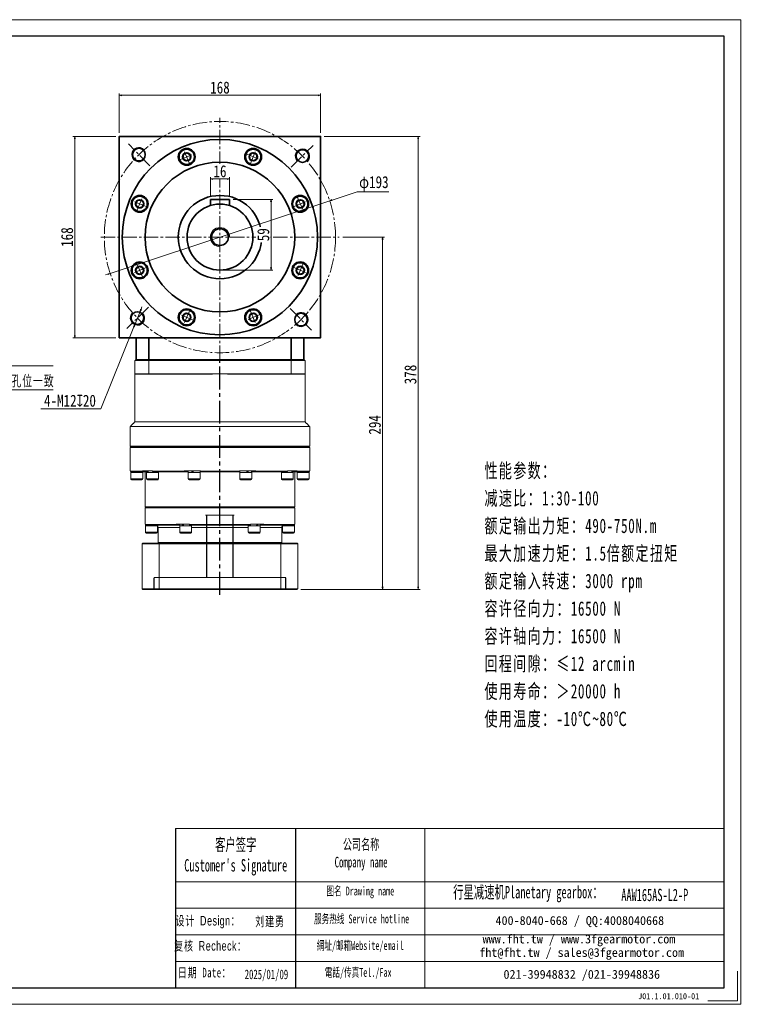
# Model space of a CAD drawing. Header units: millimetres. Extents: x -34 to 1138, y 0 to 822.
# Tile 5 of 5: x 532 to 1138, y 0 to 822. Entities that reach past the tile are written whole.
import ezdxf

# ---------------------------------------------------------------- set-up
doc = ezdxf.new("R2010")
doc.units = ezdxf.units.MM
doc.set_wipeout_variables(frame=1)
for name, pattern in [('CENTER2', [28.575, 19.05, -3.175, 3.175, -3.175]), ('DASHED', [0.75, 0.5, -0.25]), ('点画线', [18, 12, -2, 2, -2])]:
    doc.linetypes.add(name, pattern=pattern)
for name, color, linetype in [('3中心线层', 1, 'CENTER2'), ('6文字层', 3, 'Continuous'), ('7标注层', 4, 'Continuous')]:
    doc.layers.add(name, color=color, linetype=linetype)
for name, color, linetype, lineweight in [('SLD-0', 7, 'Continuous', 18), ('中心线层', 1, '点画线', 18), ('图框_外框线', 7, 'Continuous', 18), ('尺寸线层', 3, 'Continuous', 18), ('粗实线层', 7, 'Continuous', 35)]:
    doc.layers.add(name, color=color, linetype=linetype, lineweight=lineweight)
doc.styles.add('SLDTEXTSTYLE4', font='SimSun.ttf', dxfattribs={"width": 0.611111})
doc.styles.get("Standard").update_dxf_attribs({"font": 'SimSun.ttf'})
doc.styles.add('宋体', font='SimSun.ttf', dxfattribs={"width": 0.8})
doc.styles.add('标准', font='SimSun.ttf', dxfattribs={"width": 0.667})
doc.styles.add('样式 1', font='SimSun.ttf')
doc.dimstyles.new('A水平标注$0', dxfattribs={"dimtxt": 3.5, "dimasz": 2, "dimexe": 1.5, "dimexo": 3, "dimgap": 1.1, "dimtad": 1, "dimtoh": 1, "dimdec": 4, "dimdsep": 46, "dimtxsty": '宋体', "dimblk": 'OPEN', "dimcen": 3, "dimclrd": 3, "dimclre": 3, "dimclrt": 6, "dimadec": 0, "dimazin": 0, "dimtm": 1e-09, "dimtfac": 1, "dimtdec": 4, "dimtix": 1, "dimtmove": 0, "dimatfit": 3, "dimldrblk": 'OPEN', "dimfxl": 0, "dimlwd": 13, "dimlwe": 13, "dimarcsym": 0})
doc.dimstyles.new('D直径标注φ25', dxfattribs={"dimtxt": 3.5, "dimasz": 2, "dimexe": 1, "dimexo": 3, "dimtad": 1, "dimtoh": 1, "dimdec": 1, "dimdsep": 46, "dimtxsty": '宋体', "dimblk": 'OPEN', "dimcen": 3, "dimclrd": 3, "dimclre": 3, "dimclrt": 130, "dimadec": 0, "dimazin": 0, "dimtm": 1e-09, "dimtfac": 1, "dimtdec": 1, "dimtmove": 0, "dimatfit": 0, "dimldrblk": 'OPEN', "dimfxl": 0, "dimlwd": 13, "dimlwe": 13, "dimarcsym": 0})
doc.dimstyles.new('螺孔(M8-7H)', dxfattribs={"dimtxt": 3.5, "dimasz": 2, "dimexe": 1.25, "dimexo": 3, "dimtad": 1, "dimtoh": 1, "dimdec": 4, "dimdsep": 46, "dimtxsty": '宋体', "dimblk": 'OPEN', "dimcen": 3, "dimclrd": 3, "dimclre": 3, "dimclrt": 2, "dimadec": 0, "dimazin": 0, "dimtm": 1e-09, "dimtfac": 1, "dimtdec": 4, "dimtmove": 0, "dimatfit": 3, "dimldrblk": 'OPEN', "dimfxl": 0, "dimlwd": 9, "dimlwe": 9, "dimarcsym": 0})

# ---------------------------------------------------------------- blocks, each defined once
blk = doc.blocks.new('*X5')
at = {"layer": '尺寸线层', "linetype": 'Continuous'}
blk.add_hatch(color=0, dxfattribs=at).paths.add_polyline_path([(-95.36, 69.41), (-87.56, 64.77), (-88.94, 62.99)], flags=0)
at = {"layer": '尺寸线层', "color": 0, "linetype": 'Continuous'}
blk.add_line((-95.36, 69.41), (-6.11, 0), dxfattribs=at)
at = {"layer": '尺寸线层', "color": 0}
for p, q in [((0, 20.01), (79.78, 20.01)), ((0, 0), (0, 20.01)), ((-6.11, 0), (0, 0)), ((0, 0), (79.78, 0))]:
    blk.add_line(p, q, dxfattribs=at)
at = {"layer": '尺寸线层', "color": 0, "insert": (4.5, 1.8), "char_height": 9, "width": 150.5686, "attachment_point": 7, "line_spacing_factor": 1.15057, "style": '标准'}
blk.add_mtext('\\T1.1;4-M14x20\\P反面，H向孔位一致', dxfattribs=at)
blk = doc.blocks.new('*X7')
at = {"layer": '中心线层', "linetype": '点画线', "lineweight": 18}
for p, q in [((-7.37, 0), (7.37, 0)), ((0, -7.37), (0, 7.37))]:
    blk.add_line(p, q, dxfattribs=at)
at = {"layer": '粗实线层'}
for p, q in [((-3.46, 0), (-1.73, 3)), ((-3.46, 0), (-1.73, -3)), ((-1.73, 3), (1.73, 3)), ((3.46, 0), (1.73, 3)), ((3.46, 0), (1.73, 3)), ((3.46, 0), (1.73, -3)), ((-1.73, -3), (1.73, -3))]:
    blk.add_line(p, q, dxfattribs=at)
blk.add_circle((0, 0), 3.46, dxfattribs=at)
for start, end in [(0, 180), (180, 360)]:
    blk.add_arc((0, 0), 6.37, start, end, dxfattribs=at)
blk = doc.blocks.new('_Open')
at = {"color": 0, "linetype": 'ByBlock', "lineweight": -2}
for p, q in [((-1, 0.17), (0, 0)), ((-1, -0.17), (0, 0)), ((0, 0), (-1, 0))]:
    blk.add_line(p, q, dxfattribs=at)
blk = doc.blocks.new('*D18')
at = {"layer": 'Defpoints', "color": 0, "transparency": 16777216}
for p in [(790.8, 670.65), (607.56, 610.04)]:
    blk.add_point(p, dxfattribs=at)
at = {"layer": '尺寸线层', "color": 3, "lineweight": 13, "transparency": 16777216}
for p, q in [((813.57, 678.18), (792.7, 671.28)), ((840.19, 678.18), (813.57, 678.18)), ((607.56, 610.04), (790.8, 670.65)), ((605.66, 609.41), (603.76, 608.79))]:
    blk.add_line(p, q, dxfattribs=at)
at = {"layer": '尺寸线层', "color": 3, "lineweight": 13, "transparency": 16777216, "xscale": 2, "yscale": 2, "zscale": 2}
for p, rotation in [((790.8, 670.65), 198.3012457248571), ((607.56, 610.04), 18.3012457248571)]:
    blk.add_blockref('_Open', p, dxfattribs=dict(at, rotation=rotation))
at = {"layer": '尺寸线层', "color": 130, "transparency": 16777216, "insert": (827.63, 684.9), "char_height": 10, "attachment_point": 5, "style": '宋体', "bg_fill": 3, "box_fill_scale": 1.1, "bg_fill_color": 257, "bg_fill_transparency": 0}
blk.add_mtext('φ193', dxfattribs=at)
blk = doc.blocks.new('*D19')
at = {"layer": 'Defpoints', "color": 0, "transparency": 16777216}
for p in [(783.18, 758.71), (615.18, 724.34), (783.18, 724.34)]:
    blk.add_point(p, dxfattribs=at)
at = {"layer": '尺寸线层', "color": 3, "lineweight": 13, "transparency": 16777216}
for p, q in [((615.18, 727.34), (615.18, 760.21)), ((617.18, 758.71), (781.18, 758.71)), ((783.18, 727.34), (783.18, 760.21))]:
    blk.add_line(p, q, dxfattribs=at)
at = {"layer": '尺寸线层', "color": 3, "lineweight": 13, "transparency": 16777216, "xscale": 2, "yscale": 2, "zscale": 2, "rotation": 180}
blk.add_blockref('_Open', (615.18, 758.71), dxfattribs=at)
at = {"layer": '尺寸线层', "color": 3, "lineweight": 13, "transparency": 16777216, "xscale": 2, "yscale": 2, "zscale": 2}
blk.add_blockref('_Open', (783.18, 758.71), dxfattribs=at)
at = {"layer": '尺寸线层', "color": 6, "transparency": 16777216, "insert": (699.18, 765.1), "char_height": 10, "attachment_point": 5, "style": '宋体', "bg_fill": 3, "box_fill_scale": 1.1, "bg_fill_color": 257, "bg_fill_transparency": 0}
blk.add_mtext('168', dxfattribs=at)
blk = doc.blocks.new('*D20')
at = {"layer": 'Defpoints', "color": 0, "transparency": 16777216}
for p in [(578.01, 724.34), (615.18, 724.34), (615.18, 556.34)]:
    blk.add_point(p, dxfattribs=at)
at = {"layer": '尺寸线层', "color": 3, "lineweight": 13, "transparency": 16777216}
for p, q in [((612.18, 724.34), (576.51, 724.34)), ((578.01, 558.34), (578.01, 722.34)), ((612.18, 556.34), (576.51, 556.34))]:
    blk.add_line(p, q, dxfattribs=at)
at = {"layer": '尺寸线层', "color": 3, "lineweight": 13, "transparency": 16777216, "xscale": 2, "yscale": 2, "zscale": 2}
for p, rotation in [((578.01, 724.34), 90), ((578.01, 556.34), 270)]:
    blk.add_blockref('_Open', p, dxfattribs=dict(at, rotation=rotation))
at = {"layer": '尺寸线层', "color": 6, "transparency": 16777216, "insert": (571.62, 640.34), "char_height": 10, "attachment_point": 5, "rotation": 90, "style": '宋体', "bg_fill": 3, "box_fill_scale": 1.1, "bg_fill_color": 257, "bg_fill_transparency": 0}
blk.add_mtext('168', dxfattribs=at)
blk = doc.blocks.new('*D27')
at = {"layer": 'Defpoints', "color": 0, "transparency": 16777216}
for p in [(691.18, 671.84), (707.18, 671.84)]:
    blk.add_point(p, dxfattribs=at)
at = {"layer": '尺寸线层', "color": 3, "lineweight": 13, "transparency": 16777216}
for p, q in [((691.18, 674.84), (691.18, 690.35)), ((707.18, 674.84), (707.18, 690.35)), ((705.18, 688.85), (693.18, 688.85))]:
    blk.add_line(p, q, dxfattribs=at)
at = {"layer": '尺寸线层', "color": 3, "lineweight": 13, "transparency": 16777216, "xscale": 2, "yscale": 2, "zscale": 2, "rotation": 180}
blk.add_blockref('_Open', (691.18, 688.85), dxfattribs=at)
at = {"layer": '尺寸线层', "color": 3, "lineweight": 13, "transparency": 16777216, "xscale": 2, "yscale": 2, "zscale": 2}
blk.add_blockref('_Open', (707.18, 688.85), dxfattribs=at)
at = {"layer": '尺寸线层', "color": 6, "transparency": 16777216, "insert": (699.18, 695.24), "char_height": 10, "attachment_point": 5, "style": '宋体', "bg_fill": 3, "box_fill_scale": 1.1, "bg_fill_color": 257, "bg_fill_transparency": 0}
blk.add_mtext('16', dxfattribs=at)
at = {"layer": 'Defpoints', "color": 0, "transparency": 16777216}
blk.add_point((691.18, 688.85), dxfattribs=at)
blk = doc.blocks.new('*D28')
at = {"layer": 'Defpoints', "color": 0, "transparency": 16777216}
for p in [(707.18, 671.84), (699.18, 612.84), (741.8, 612.84)]:
    blk.add_point(p, dxfattribs=at)
at = {"layer": '尺寸线层', "color": 3, "lineweight": 13, "transparency": 16777216}
for p, q in [((710.18, 671.84), (743.3, 671.84)), ((741.8, 669.84), (741.8, 614.84)), ((702.18, 612.84), (743.3, 612.84))]:
    blk.add_line(p, q, dxfattribs=at)
at = {"layer": '尺寸线层', "color": 3, "lineweight": 13, "transparency": 16777216, "xscale": 2, "yscale": 2, "zscale": 2}
for p, rotation in [((741.8, 671.84), 90), ((741.8, 612.84), 270)]:
    blk.add_blockref('_Open', p, dxfattribs=dict(at, rotation=rotation))
at = {"layer": '尺寸线层', "color": 6, "transparency": 16777216, "insert": (735.41, 642.34), "char_height": 10, "attachment_point": 5, "rotation": 90, "style": '宋体', "bg_fill": 3, "box_fill_scale": 1.1, "bg_fill_color": 257, "bg_fill_transparency": 0}
blk.add_mtext('59', dxfattribs=at)
blk = doc.blocks.new('*D30')
at = {"layer": 'Defpoints', "color": 0, "transparency": 16777216}
for p in [(783.18, 724.34), (864.66, 724.34), (763.68, 346.34)]:
    blk.add_point(p, dxfattribs=at)
at = {"layer": '尺寸线层', "color": 3, "lineweight": 13, "transparency": 16777216}
for p, q in [((786.18, 724.34), (866.16, 724.34)), ((864.66, 348.34), (864.66, 722.34)), ((766.68, 346.34), (866.16, 346.34))]:
    blk.add_line(p, q, dxfattribs=at)
at = {"layer": '尺寸线层', "color": 3, "lineweight": 13, "transparency": 16777216, "xscale": 2, "yscale": 2, "zscale": 2}
for p, rotation in [((864.66, 724.34), 90), ((864.66, 346.34), 270)]:
    blk.add_blockref('_Open', p, dxfattribs=dict(at, rotation=rotation))
at = {"layer": '尺寸线层', "color": 6, "transparency": 16777216, "insert": (858.16, 525.64), "char_height": 10, "attachment_point": 5, "rotation": 90, "style": '宋体', "bg_fill": 3, "box_fill_scale": 1.1, "bg_fill_color": 256, "bg_fill_true_color": 13158600, "bg_fill_transparency": 0}
blk.add_mtext('378', dxfattribs=at)
blk = doc.blocks.new('*D31')
at = {"layer": 'Defpoints', "color": 0, "transparency": 16777216}
for p in [(798.68, 640.34), (763.68, 346.34), (834.94, 346.34)]:
    blk.add_point(p, dxfattribs=at)
at = {"layer": '尺寸线层', "color": 3, "lineweight": 13, "transparency": 16777216}
for p, q in [((801.68, 640.34), (836.44, 640.34)), ((834.94, 638.34), (834.94, 348.34)), ((766.68, 346.34), (836.44, 346.34))]:
    blk.add_line(p, q, dxfattribs=at)
at = {"layer": '尺寸线层', "color": 3, "lineweight": 13, "transparency": 16777216, "xscale": 2, "yscale": 2, "zscale": 2}
for p, rotation in [((834.94, 640.34), 90), ((834.94, 346.34), 270)]:
    blk.add_blockref('_Open', p, dxfattribs=dict(at, rotation=rotation))
at = {"layer": '尺寸线层', "color": 6, "transparency": 16777216, "insert": (828.44, 483.64), "char_height": 10, "attachment_point": 5, "rotation": 90, "style": '宋体', "bg_fill": 3, "box_fill_scale": 1.1, "bg_fill_color": 256, "bg_fill_true_color": 13158600, "bg_fill_transparency": 0}
blk.add_mtext('294', dxfattribs=at)
blk = doc.blocks.new('*D32')
at = {"color": 3, "lineweight": 9, "transparency": 16777216}
for p, q in [((632.57, 578.29), (628.09, 567.16)), ((633.32, 580.15), (634.07, 582)), ((599.83, 497.11), (627.34, 565.31)), ((549.68, 497.11), (599.83, 497.11))]:
    blk.add_line(p, q, dxfattribs=at)
at = {"layer": 'Defpoints', "color": 0, "transparency": 16777216}
for p in [(632.57, 578.29), (628.09, 567.16)]:
    blk.add_point(p, dxfattribs=at)
at = {"color": 3, "lineweight": 9, "transparency": 16777216, "xscale": 2, "yscale": 2, "zscale": 2}
for p, rotation in [((632.57, 578.29), 248.0376377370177), ((628.09, 567.16), 68.0376377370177)]:
    blk.add_blockref('_Open', p, dxfattribs=dict(at, rotation=rotation))
at = {"color": 2, "transparency": 16777216, "insert": (574.01, 503.71), "char_height": 10, "attachment_point": 5, "style": '宋体', "bg_fill": 3, "box_fill_scale": 1.1, "bg_fill_color": 257, "bg_fill_transparency": 0}
blk.add_mtext('4-M12{\\famgdt|b0|i0|c0|p0;x}{20}', dxfattribs=at)

msp = doc.modelspace()

# ---------------------------------------------------------------- linework, layer by layer
at = {"color": 7, "linetype": 'Continuous', "lineweight": 15}
for p, q in [((639.8882, 526.34493), (639.8882, 537.34493)), ((639.8882, 537.34493), (758.46728, 537.34493)), ((758.28569, 537.84493), (640.06979, 537.84493)), ((758.46728, 537.34493), (758.46728, 526.34493)), ((699.17774, 526.34493), (639.8882, 526.34493)), ((758.46728, 526.34493), (699.17774, 526.34493)), ((640.06979, 525.84493), (690.76644, 525.84493)), ((707.58904, 525.84493), (758.28569, 525.84493)), ((624.17774, 464.64493), (699.17774, 464.64493)), ((699.17774, 465.14493), (624.67774, 465.14493)), ((624.17774, 445.34493), (624.51248, 445.34493)), ((624.51248, 444.84493), (624.51248, 445.34493)), ((634.6119, 444.84493), (624.51248, 444.84493)), ((625.00233, 444.34493), (635.08535, 444.34493)), ((634.6119, 445.34493), (634.6119, 444.84493)), ((634.6119, 445.34493), (642.93265, 445.34493)), ((638.01106, 444.34493), (635.08535, 444.34493)), ((642.93265, 444.84493), (642.93265, 445.34493)), ((669.37328, 444.84493), (642.93265, 444.84493)), ((643.25179, 444.34493), (669.64949, 444.34493)), ((669.37328, 445.34493), (669.37328, 444.84493)), ((669.37328, 445.34493), (682.83653, 445.34493)), ((672.76106, 444.34493), (669.64949, 444.34493)), ((682.86568, 444.34493), (682.64106, 444.34493)), ((682.83653, 444.84493), (682.83653, 445.34493)), ((715.51895, 444.84493), (682.83653, 444.84493)), ((682.86307, 444.34493), (715.49241, 444.34493)), ((715.71442, 444.34493), (715.3989, 444.34493)), ((715.51895, 445.34493), (715.51895, 444.84493)), ((715.51895, 445.34493), (728.9822, 445.34493)), ((728.706, 444.34493), (725.59442, 444.34493)), ((728.706, 444.34493), (755.10369, 444.34493)), ((728.9822, 444.84493), (728.9822, 445.34493)), ((755.42284, 444.84493), (728.9822, 444.84493)), ((755.42284, 445.34493), (755.42284, 444.84493)), ((629.67774, 443.74493), (624.67774, 443.74493)), ((629.67774, 438.49493), (624.67774, 438.49493)), ((625.42774, 437.74493), (629.67774, 437.74493)), ((634.67774, 443.74493), (629.67774, 443.74493)), ((634.67774, 438.49493), (629.67774, 438.49493)), ((629.67774, 437.74493), (633.92774, 437.74493)), ((645.88999, 443.74493), (637.95106, 443.74493)), ((645.88999, 438.49493), (637.95106, 438.49493)), ((638.70106, 437.74493), (645.44915, 437.74493)), ((645.44915, 437.74493), (647.20106, 437.74493)), ((647.95106, 443.74493), (645.88999, 443.74493)), ((647.95106, 438.49493), (645.88999, 438.49493)), ((682.45634, 443.74493), (672.70106, 443.74493)), ((682.45634, 438.49493), (672.70106, 438.49493)), ((673.45106, 437.74493), (681.74305, 437.74493)), ((681.74305, 437.74493), (681.95106, 437.74493)), ((682.70106, 443.74493), (682.45634, 443.74493)), ((682.70106, 438.49493), (682.45634, 438.49493)), ((725.65442, 443.74493), (715.65442, 443.74493)), ((725.65442, 438.49493), (715.65442, 438.49493)), ((716.40442, 437.74493), (724.90442, 437.74493)), ((636.67774, 414.34493), (699.17774, 414.34493)), ((699.17774, 414.84493), (637.17774, 414.84493)), ((636.67774, 400.84493), (637.01163, 400.84493)), ((641.92774, 399.24493), (636.92774, 399.24493)), ((637.01163, 400.34493), (637.01163, 400.84493)), ((662.50736, 400.34493), (637.01163, 400.34493)), ((637.50529, 399.84493), (662.82957, 399.84493)), ((646.92774, 399.24493), (641.92774, 399.24493)), ((647.67774, 397.84493), (665.55274, 397.84493)), ((662.50736, 400.84493), (662.50736, 400.34493)), ((662.50736, 400.84493), (673.68201, 400.84493)), ((662.82957, 399.84493), (665.61274, 399.84493)), ((674.88287, 399.24493), (665.55274, 399.24493)), ((673.68201, 400.34493), (673.68201, 400.84493)), ((724.67347, 400.34493), (673.68201, 400.34493)), ((673.85346, 399.84493), (724.50202, 399.84493)), ((675.55274, 399.24493), (674.88287, 399.24493)), ((675.55274, 397.84493), (722.80274, 397.84493)), ((675.86449, 399.84493), (676.05274, 399.84493)), ((722.30274, 399.84493), (722.49099, 399.84493)), ((732.80274, 399.24493), (722.80274, 399.24493)), ((724.67347, 400.84493), (724.67347, 400.34493)), ((724.67347, 400.84493), (735.84813, 400.84493)), ((732.74274, 399.84493), (735.52591, 399.84493)), ((732.80274, 397.84493), (750.67774, 397.84493)), ((735.84813, 400.34493), (735.84813, 400.84493)), ((641.92774, 393.99493), (636.92774, 393.99493)), ((637.67774, 393.24493), (641.92774, 393.24493)), ((646.92774, 393.99493), (641.92774, 393.99493)), ((641.92774, 393.24493), (646.17774, 393.24493)), ((674.88287, 393.99493), (665.55274, 393.99493)), ((666.30274, 393.24493), (674.23335, 393.24493)), ((674.23335, 393.24493), (674.80274, 393.24493)), ((675.55274, 393.99493), (674.88287, 393.99493)), ((732.80274, 393.99493), (722.80274, 393.99493)), ((723.55274, 393.24493), (732.05274, 393.24493)), ((634.17774, 384.34493), (648.37174, 384.34493)), ((634.17774, 384.34493), (634.17774, 346.84493)), ((648.54425, 384.84493), (634.67774, 384.84493)), ((750.67774, 385.34493), (647.67774, 385.34493)), ((648.37174, 384.34493), (749.98374, 384.34493)), ((648.37174, 346.84493), (648.37174, 384.34493)), ((749.81123, 384.84493), (648.54425, 384.84493)), ((749.98374, 384.34493), (749.98374, 346.84493)), ((648.37174, 346.84493), (634.17774, 346.84493)), ((634.67774, 346.34493), (648.54425, 346.34493)), ((749.98374, 346.84493), (648.37174, 346.84493)), ((648.54425, 346.34493), (749.81123, 346.34493))]:
    msp.add_line(p, q, dxfattribs=at)
at = {"color": 6, "linetype": 'DASHED', "lineweight": 15}
for p, q in [((687.17774, 408.34493), (711.17774, 408.34493)), ((644.17774, 356.34493), (754.17774, 356.34493))]:
    msp.add_line(p, q, dxfattribs=at)
msp.add_line((762.28592, 146.65129), (762.28592, 13.81227))
at = {"color": 7, "linetype": 'Continuous', "lineweight": 15}
for centre, radius, start, end in [((699.17774, 455.34493), 71, 90, 96.80375483), ((699.17774, 455.34493), 71, 83.19624517, 90), ((625.42774, 438.49493), 0.75, 180, 270), ((633.92774, 438.49493), 0.75, 270, 0), ((638.70106, 438.49493), 0.75, 180, 270), ((647.20106, 438.49493), 0.75, 270, 0), ((673.45106, 438.49493), 0.75, 180, 270), ((681.95106, 438.49493), 0.75, 270, 0), ((716.40442, 438.49493), 0.75, 180, 270), ((724.90442, 438.49493), 0.75, 270, 0), ((751.15442, 438.49493), 0.75, 180, 270), ((645.67774, 397.84493), 2, 0, 30.16812693), ((752.67774, 397.84493), 2, 149.81508116, 180), ((637.67774, 393.99493), 0.75, 180, 270), ((646.17774, 393.99493), 0.75, 270, 0), ((666.30274, 393.99493), 0.75, 180, 270), ((674.80274, 393.99493), 0.75, 270, 0), ((723.55274, 393.99493), 0.75, 180, 270), ((732.05274, 393.99493), 0.75, 270, 0), ((752.17774, 393.99493), 0.75, 180, 270)]:
    msp.add_arc(centre, radius, start, end, dxfattribs=at)
at = {"color": 7, "linetype": 'Continuous', "lineweight": 15, "extrusion": (0, 0, -1)}
for centre, major_axis, ratio, start_param, end_param in [((629.67774, 443.74493), (0, 8.55633), 0.577350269, 4.71238898, 4.809291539), ((642.95106, 445.34493), (3.53747, 8.43319), 0.408881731, 4.354424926, 4.542528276), ((642.95106, 443.74493), (3.53747, 8.43319), 0.408881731, 4.542528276, 4.730631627), ((677.70106, 445.34493), (4.80121, 8.53127), 0.13629391, 4.44773239, 4.63583574), ((677.70106, 445.34493), (3.24616, 5.76811), 0.13629391, 4.355607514, 4.63583574), ((677.70106, 443.74493), (4.80121, 8.53127), 0.13629391, 4.63583574, 4.823939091), ((720.65442, 445.34493), (4.80121, 8.53127), 0.13629391, 1.494243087, 1.682346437), ((720.65442, 443.74493), (3.24616, 5.76811), 0.13629391, 1.214014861, 1.494243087), ((720.65442, 443.74493), (4.80121, 8.53127), 0.13629391, 1.306139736, 1.494243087), ((755.40442, 445.34493), (3.53747, 8.43319), 0.408881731, 1.400935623, 1.589038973), ((641.92774, 400.84493), (0, 8.55633), 0.577350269, 4.618754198, 4.71238898), ((641.92774, 399.24493), (0, 8.55633), 0.577350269, 4.71238898, 4.837645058), ((670.55274, 400.84493), (4.54557, 8.49348), 0.227735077, 4.403003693, 4.591107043), ((670.55274, 399.24493), (4.54557, 8.49348), 0.227735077, 4.591107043, 4.779210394), ((670.55274, 400.84493), (3.07332, 5.74255), 0.227735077, 4.452374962, 4.591107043), ((727.80274, 400.84493), (4.54557, 8.49348), 0.227735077, 1.44951439, 1.63761774), ((727.80274, 399.24493), (3.07332, 5.74255), 0.227735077, 1.310782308, 1.44951439), ((727.80274, 399.24493), (4.54557, 8.49348), 0.227735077, 1.261411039, 1.44951439)]:
    msp.add_ellipse(centre, major_axis=major_axis, ratio=ratio, start_param=start_param, end_param=end_param, dxfattribs=at)
at = {"color": 7, "linetype": 'Continuous', "lineweight": 15}
for points in [[(640.06979, 537.84493), (639.8882, 537.34493)], [(758.28569, 537.84493), (758.46728, 537.34493)], [(640.06979, 525.84493), (639.8882, 526.34493)], [(758.28569, 525.84493), (758.46728, 526.34493)], [(624.17774, 482.14493), (628.17774, 486.14493)], [(624.17774, 465.94493), (624.17774, 482.14493)], [(624.97774, 465.14493), (624.17774, 465.94493)], [(624.17774, 464.64493), (624.67774, 465.14493)], [(624.17774, 445.34493), (624.17774, 464.64493)], [(624.51248, 444.84493), (625.00233, 444.34493)], [(635.08535, 444.34493), (634.6119, 444.84493)], [(634.61774, 444.34493), (634.61774, 443.74493)], [(636.67774, 415.34493), (636.67774, 444.34493)], [(638.01106, 443.74493), (638.01106, 445.34493)], [(642.93265, 444.84493), (643.25179, 444.34493)], [(647.89106, 444.34493), (647.89106, 443.74493)], [(669.64949, 444.34493), (669.37328, 444.84493)], [(672.76106, 443.74493), (672.76106, 445.34493)], [(682.64106, 445.34493), (682.64106, 443.74493)], [(682.83653, 444.84493), (682.86307, 444.34493)], [(715.49241, 444.34493), (715.51895, 444.84493)], [(715.71442, 443.74493), (715.71442, 445.34493)], [(725.59442, 445.34493), (725.59442, 443.74493)], [(728.9822, 444.84493), (728.706, 444.34493)], [(750.46442, 443.74493), (750.46442, 444.34493)], [(755.10369, 444.34493), (755.42284, 444.84493)], [(624.67774, 438.49493), (624.67774, 443.74493)], [(634.67774, 443.74493), (634.67774, 438.49493)], [(637.95106, 438.49493), (637.95106, 443.74493)], [(647.95106, 443.74493), (647.95106, 438.49493)], [(672.70106, 438.49493), (672.70106, 443.74493)], [(682.70106, 443.74493), (682.70106, 438.49493)], [(715.65442, 438.49493), (715.65442, 443.74493)], [(725.65442, 443.74493), (725.65442, 438.49493)], [(750.40442, 438.49493), (750.40442, 443.74493)], [(637.17774, 414.84493), (636.67774, 415.34493)], [(636.67774, 414.34493), (637.17774, 414.84493)], [(636.67774, 400.84493), (636.67774, 414.34493)], [(636.92774, 393.99493), (636.92774, 399.24493)], [(637.01163, 400.34493), (637.50529, 399.84493)], [(646.86774, 399.46998), (646.86774, 399.24493)], [(646.92774, 399.24493), (646.92774, 393.99493)], [(647.67774, 385.34493), (647.67774, 397.84493)], [(662.82957, 399.84493), (662.50736, 400.34493)], [(665.55274, 393.99493), (665.55274, 399.24493)], [(665.61274, 399.24493), (665.61274, 400.84493)], [(673.68201, 400.34493), (673.85346, 399.84493)], [(675.49274, 399.84493), (675.49274, 399.24493)], [(675.55274, 399.24493), (675.55274, 393.99493)], [(722.80274, 393.99493), (722.80274, 399.24493)], [(722.86274, 399.24493), (722.86274, 399.84493)], [(724.50202, 399.84493), (724.67347, 400.34493)], [(732.74274, 400.84493), (732.74274, 399.24493)], [(732.80274, 399.24493), (732.80274, 393.99493)], [(735.84813, 400.34493), (735.52591, 399.84493)], [(750.67774, 397.84493), (750.67774, 385.34493)], [(751.42774, 393.99493), (751.42774, 399.24493)], [(751.48774, 399.24493), (751.48774, 399.43732)], [(634.17774, 384.34493), (634.67774, 384.84493)], [(648.17774, 384.84493), (647.67774, 385.34493)], [(648.54425, 384.84493), (648.37174, 384.34493)], [(749.98374, 384.34493), (749.81123, 384.84493)], [(750.67774, 385.34493), (750.17774, 384.84493)], [(634.67774, 346.34493), (634.17774, 346.84493)], [(648.37174, 346.84493), (648.54425, 346.34493)], [(749.81123, 346.34493), (749.98374, 346.84493)]]:
    msp.add_open_spline(points, degree=1, dxfattribs=at)
for points, knots in [([(647.40751, 398.85175), (647.40481, 398.85958), (647.39602, 398.88511), (647.02489, 399.44479), (646.41763, 399.79812), (645.95277, 399.83448), (645.81912, 399.84493)], [0, 0, 0, 0, 0.326549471, 1.065534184, 1.708406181, 1.967821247, 1.967821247, 1.967821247, 1.967821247]), ([(675.49274, 399.70319), (675.52878, 399.72414), (675.71177, 399.83046), (675.79647, 399.83849), (675.86449, 399.84493)], [0, 0, 0, 0, 0.0791132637, 0.4016294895, 0.4016294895, 0.4016294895, 0.4016294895]), ([(722.49099, 399.84493), (722.57698, 399.83318), (722.66614, 399.821), (722.856, 399.71209), (722.86274, 399.70822)], [0, 0, 0, 0, 0.3845346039, 0.3986983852, 0.3986983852, 0.3986983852, 0.3986983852]), ([(752.53637, 399.84493), (752.35232, 399.82594), (751.80804, 399.7698), (751.31851, 399.38109), (751.03524, 399.02169), (750.91876, 398.7969), (750.942, 398.84053), (750.94798, 398.85176)], [0, 0, 0, 0, 0.371254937, 1.097915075, 1.483628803, 1.880459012, 2.017902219, 2.017902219, 2.017902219, 2.017902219])]:
    msp.add_open_spline(points, degree=3, knots=knots, dxfattribs=at)
at = {"layer": '3中心线层'}
msp.add_line((699.17774, 341.79611), (699.17774, 537.84493), dxfattribs=at)
at = {"layer": '3中心线层', "color": 6, "linetype": 'DASHED'}
for p, q in [((688.17774, 356.34493), (688.17774, 408.34493)), ((710.17774, 356.34493), (710.17774, 408.34493)), ((644.17774, 346.34493), (644.17774, 356.34493)), ((754.17774, 346.34493), (754.17774, 356.34493))]:
    msp.add_line(p, q, dxfattribs=at)
at = {"layer": '7标注层', "color": 0}
msp.add_line((662.07963, 146.65129), (662.07963, 13.83498), dxfattribs=at)
at = {"layer": '中心线层'}
for p, q in [((699.17774, 537.84493), (699.17774, 739.84493)), ((640.72709, 699.85832), (622.84183, 718.06877)), ((758.69113, 698.79558), (776.90158, 716.68084)), ((599.67774, 640.34493), (798.67774, 640.34493)), ((639.66435, 581.89428), (621.4539, 564.00901)), ((757.62839, 580.83154), (775.51365, 562.62109))]:
    msp.add_line(p, q, dxfattribs=at)
msp.add_circle((699.17774, 640.34493), 96.5, dxfattribs=at)
at = {"layer": '图框_外框线'}
for p, q in [((662.07963, 146.65129), (762.28592, 146.65129)), ((762.28592, 146.65129), (762.28592, 13.83498)), ((762.28592, 146.65129), (1120.05117, 146.65129)), ((870.25145, 146.65129), (870.25145, 13.83498)), ((662.07963, 102.33038), (762.28592, 102.33038)), ((762.28592, 102.33038), (1120.05117, 102.33038)), ((662.07963, 80.16993), (1120.05117, 80.16993)), ((662.07963, 58.00948), (1120.05117, 58.00948)), ((662.07963, 35.84902), (1120.05117, 35.84902))]:
    msp.add_line(p, q, dxfattribs=at)
at = {"layer": '图框_外框线', "color": 3}
msp.add_lwpolyline([(1131.11915, 27.66996), (1131.11915, 2.767), (1106.21619, 2.767)], dxfattribs=at)
at = {"layer": '粗实线层'}
for p, q in [((629.17774, 537.84493), (629.17774, 556.34493)), ((639.8882, 537.84493), (639.8882, 556.34493)), ((758.46729, 537.84493), (758.46729, 556.34493)), ((769.17774, 537.84493), (769.17774, 556.34493)), ((629.17774, 537.84493), (769.17774, 537.84493))]:
    msp.add_line(p, q, dxfattribs=at)
for centre, radius in [((699.17774, 640.34493), 81.5), ((631.55942, 709.19267), 5.25), ((671.43319, 707.32619), 7), ((726.92229, 707.32619), 7), ((768.02549, 707.96325), 5.25), ((699.17774, 640.34493), 62.5), ((632.19648, 668.08948), 7), ((766.15901, 668.08948), 7), ((632.19648, 612.60038), 7), ((766.15901, 612.60038), 7), ((630.32999, 572.7266), 5.25), ((671.43319, 573.36366), 7), ((726.92229, 573.36366), 7), ((766.79606, 571.49718), 5.25)]:
    msp.add_circle(centre, radius, dxfattribs=at)
at = {"layer": '粗实线层', "lineweight": 18}
for centre, start, end in [((631.55942, 709.19267), 42.70233279, 314.48383577), ((768.02549, 707.96325), 312.70233279, 224.48383577), ((630.32999, 572.7266), 132.70233279, 44.48383577), ((766.79606, 571.49718), 222.70233279, 134.48383577)]:
    msp.add_arc(centre, 6, start, end, dxfattribs=at)

# ---------------------------------------------------------------- block references
at = {"layer": '尺寸线层'}
msp.add_blockref('*X5', (480.16715, 512.79555), dxfattribs=at)

# ---------------------------------------------------------------- texts
at = {"layer": '6文字层', "insert": (1048.13575, 9.28259), "char_height": 5, "width": 43.304423, "attachment_point": 1, "style": '样式 1'}
msp.add_mtext('J01.1.01.010-01', dxfattribs=at)
at = {"layer": 'SLD-0', "color": 1, "attachment_point": 2}
for s, insert, char_height, width, style in [("{\\fSimSun|b1|i0|c134|p2;客户签字\\PCustomer's Signature}", (712.3555, 138.45175), 10.3415447, 128.6498822, 'SLDTEXTSTYLE4'), ('{\\fSimSun|b1|i0|c134|p2;公司名称\\PCompany name}', (816.95344, 137.90277), 8.8641812, 114.7634695, 'SLDTEXTSTYLE4'), ('{\\fSimSun|b1|i0|c134|p2;图名 Drawing name}', (816.34753, 98.24542), 7.3868176, 94.4676791, 'SLDTEXTSTYLE4'), ('{\\fSimSun|b1|i0|c134|p2;  \\H1.1667x;行星减速机Planetary gearbox\\fSimSun|b0|i0|c134|p2;：}', (952.52814, 98.81522), 8.8641812, 139.4126509, 'SLDTEXTSTYLE4'), ('\\pt51.70772;{\\fSimSun|b1|i0|c134|p2;\\C256;AAW165AS-L2-P}', (1062.04131, 96.46174), 10.3415447, 75.260384, 'SLDTEXTSTYLE4'), ('{\\fSimSun|b0|i0|c134|p2;\\T1.1;设计 \\fArial|b0|i0|c0|p34;Design\\fSimSun|b0|i0|c134|p2;：}', (689.16698, 73.79222), 8, 60.1399757, '标准'), ('{\\fSimSun|b0|i0|c134|p2;\\T1.1;刘建勇}', (740.98648, 73.20067), 8, 31.9717109, '标准'), ('{\\fSimSun|b1|i0|c134|p2;服务热线 Service hotline}', (817.39503, 75.01772), 7.3868176, 105.2460697, 'SLDTEXTSTYLE4'), ('{\\fSimSun|b0|i0|c134|p2;\\T1.1;复核 \\fArial|b0|i0|c0|p34;Recheck\\fSimSun|b0|i0|c134|p2;：}', (691.25328, 52.78648), 8, 62.8831746, '标准'), ('{\\fSimSun|b1|i0|c134|p2;網址/邮箱Website/email}', (816.24484, 52.76239), 7.3868176, 109.5512524, 'SLDTEXTSTYLE4'), ('{\\T1.1;日期 Date：}', (686.38226, 30.4753), 8, 61.6265717, '标准'), ('2025/01/09', (737.96141, 28.99206), 8, 31.9717109, '标准'), ('{\\fSimSun|b1|i0|c134|p2;電話/传真Tel./Fax}', (814.58986, 30.33355), 7.3868176, 110.8688329, 'SLDTEXTSTYLE4')]:
    msp.add_mtext(s, dxfattribs=dict(at, insert=insert, char_height=char_height, width=width, style=style))
at = {"layer": 'SLD-0', "color": 1, "char_height": 7.3868176, "attachment_point": 2}
for s, insert, width in [('{\\fSimSun|b1|i0|c134|p2;400-8040-668 / QQ:4008040668}', (999.48289, 73.60627), 215.0702186), ('{\\fSimSun|b1|i0|c134|p2;www.fht.tw / www.3fgearmotor.com }', (998.80178, 58.22052), 215.3123282), ('\\pt88.64181;{\\fSimSun|b1|i0|c134|p2;fht@fht.tw / sales@3fgearmotor.com }', (1001.05299, 46.97236), 215.3123282), ('{\\fSimSun|b1|i0|c134|p2;021-39948832 /021-39948836 }', (1001.13023, 28.71848), 164.4072503)]:
    msp.add_mtext(s, dxfattribs=dict(at, insert=insert, width=width))
at = {"layer": '尺寸线层', "insert": (919.89142, 451.41761), "char_height": 12, "width": 238.0879491, "attachment_point": 1, "line_spacing_factor": 1.15057, "style": '标准'}
msp.add_mtext('{\\T1.1;性能参数：\\P减速比：1:30-100\\P额定输出力矩：490-750N.m\\P最大加速力矩：1.5倍额定扭矩\\P额定输入转速：3000 rpm\\P容许径向力：16500 N\\P容许轴向力：16500 N\\P回程间隙：≤12 arcmin\\P使用寿命：＞20000 h\\P使用温度：-10℃~80℃}', dxfattribs=at)

# ---------------------------------------------------------------- next in the draw order: wipeouts: each hides what was drawn before it
for points in [[(677.31369, 709.76197), (676.85259, 710.66436), (676.85259, 710.66436), (675.70825, 712.04181), (674.22552, 713.04599), (672.52176, 713.59742), (670.73183, 713.65243), (668.99741, 713.20669), (668.99741, 713.20669), (667.45581, 712.29546), (666.22904, 710.99089), (665.41421, 709.39623), (665.07582, 707.63771), (665.24066, 705.85454), (665.24066, 705.85454), (665.5527, 704.89041), (665.5527, 704.89041), (666.3835, 703.45143), (667.55843, 702.2765), (668.99741, 701.4457), (670.60239, 701.01565), (672.26399, 701.01565), (673.86897, 701.4457), (673.86897, 701.4457), (675.56693, 702.48621), (676.86025, 704.00049), (677.62233, 705.84031), (677.77857, 707.82559)], [(732.80278, 704.89041), (733.11482, 705.85454), (733.11482, 705.85454), (733.27966, 707.63771), (732.94127, 709.39623), (732.12645, 710.99089), (730.89968, 712.29546), (729.35807, 713.20669), (729.35807, 713.20669), (727.62366, 713.65243), (725.83373, 713.59742), (724.12996, 713.04599), (722.64723, 712.04181), (721.50289, 710.66436), (721.50289, 710.66436), (721.0418, 709.76197), (721.0418, 709.76197), (720.61174, 708.15699), (720.61174, 706.49539), (721.0418, 704.89041), (721.8726, 703.45143), (723.04752, 702.2765), (724.48651, 701.4457), (724.48651, 701.4457), (726.4229, 700.98081), (728.40817, 701.13706), (730.24799, 701.89914), (731.76227, 703.19246)], [(634.63226, 673.96997), (633.66813, 674.28201), (633.66813, 674.28201), (631.88495, 674.44685), (630.12644, 674.10846), (628.53178, 673.29363), (627.22721, 672.06686), (626.31598, 670.52526), (626.31598, 670.52526), (625.87024, 668.79084), (625.92525, 667.00091), (626.47667, 665.29715), (627.48086, 663.81441), (628.85831, 662.67008), (628.85831, 662.67008), (629.76069, 662.20898), (629.76069, 662.20898), (631.36568, 661.77893), (633.02727, 661.77893), (634.63226, 662.20898), (636.07124, 663.03978), (637.24617, 664.21471), (638.07697, 665.6537), (638.07697, 665.6537), (638.54185, 667.59008), (638.38561, 669.57536), (637.62353, 671.41518), (636.33021, 672.92946)], [(768.59479, 662.20898), (769.49717, 662.67008), (769.49717, 662.67008), (770.87463, 663.81441), (771.87881, 665.29715), (772.43023, 667.00091), (772.48525, 668.79084), (772.0395, 670.52526), (772.0395, 670.52526), (771.12828, 672.06686), (769.8237, 673.29363), (768.22904, 674.10846), (766.47053, 674.44685), (764.68735, 674.28201), (764.68735, 674.28201), (763.72323, 673.96997), (763.72323, 673.96997), (762.28424, 673.13917), (761.10931, 671.96424), (760.27851, 670.52526), (759.84846, 668.92028), (759.84846, 667.25868), (760.27851, 665.6537), (760.27851, 665.6537), (761.31902, 663.95574), (762.8333, 662.66242), (764.67313, 661.90034), (766.6584, 661.7441)], [(629.76069, 618.48087), (628.85831, 618.01978), (628.85831, 618.01978), (627.48086, 616.87544), (626.47667, 615.39271), (625.92525, 613.68894), (625.87024, 611.89901), (626.31598, 610.1646), (626.31598, 610.1646), (627.22721, 608.62299), (628.53178, 607.39622), (630.12644, 606.58139), (631.88495, 606.24301), (633.66813, 606.40785), (633.66813, 606.40785), (634.63226, 606.71988), (634.63226, 606.71988), (636.07124, 607.55068), (637.24617, 608.72561), (638.07697, 610.1646), (638.50702, 611.76958), (638.50702, 613.43118), (638.07697, 615.03616), (638.07697, 615.03616), (637.03646, 616.73411), (635.52218, 618.02743), (633.68235, 618.78951), (631.69708, 618.94576)], [(763.72323, 606.71988), (764.68735, 606.40785), (764.68735, 606.40785), (766.47053, 606.24301), (768.22904, 606.58139), (769.8237, 607.39622), (771.12828, 608.62299), (772.0395, 610.1646), (772.0395, 610.1646), (772.48525, 611.89901), (772.43023, 613.68894), (771.87881, 615.39271), (770.87463, 616.87544), (769.49717, 618.01978), (769.49717, 618.01978), (768.59479, 618.48087), (768.59479, 618.48087), (766.98981, 618.91092), (765.32821, 618.91092), (763.72323, 618.48087), (762.28424, 617.65007), (761.10931, 616.47514), (760.27851, 615.03616), (760.27851, 615.03616), (759.81363, 613.09977), (759.96987, 611.1145), (760.73195, 609.27467), (762.02527, 607.76039)], [(665.5527, 575.79944), (665.24066, 574.83531), (665.24066, 574.83531), (665.07582, 573.05214), (665.41421, 571.29363), (666.22904, 569.69897), (667.45581, 568.39439), (668.99741, 567.48317), (668.99741, 567.48317), (670.73183, 567.03742), (672.52176, 567.09244), (674.22552, 567.64386), (675.70825, 568.64804), (676.85259, 570.02549), (676.85259, 570.02549), (677.31369, 570.92788), (677.31369, 570.92788), (677.74374, 572.53286), (677.74374, 574.19446), (677.31369, 575.79944), (676.48289, 577.23843), (675.30796, 578.41335), (673.86897, 579.24415), (673.86897, 579.24415), (671.93258, 579.70904), (669.94731, 579.5528), (668.10749, 578.79072), (666.59321, 577.4974)], [(721.0418, 570.92788), (721.50289, 570.02549), (721.50289, 570.02549), (722.64723, 568.64804), (724.12996, 567.64386), (725.83373, 567.09244), (727.62366, 567.03742), (729.35807, 567.48317), (729.35807, 567.48317), (730.89968, 568.39439), (732.12645, 569.69897), (732.94127, 571.29363), (733.27966, 573.05214), (733.11482, 574.83531), (733.11482, 574.83531), (732.80278, 575.79944), (732.80278, 575.79944), (731.97198, 577.23843), (730.79706, 578.41335), (729.35807, 579.24415), (727.75309, 579.67421), (726.09149, 579.67421), (724.48651, 579.24415), (724.48651, 579.24415), (722.78855, 578.20364), (721.49524, 576.68936), (720.73316, 574.84954), (720.57691, 572.86427)]]:
    msp.add_wipeout(points).dxf.layer = '粗实线层'

# ---------------------------------------------------------------- next in the draw order: block references
at = {"layer": '粗实线层'}
for p, rotation in [((671.43319, 707.32619), 22.5), ((726.92229, 707.32619), 337.5000000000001), ((632.19648, 668.08948), 67.50000000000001), ((766.15901, 668.08948), 292.5000000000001), ((632.19648, 612.60038), 112.5), ((766.15901, 612.60038), 247.5000000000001), ((671.43319, 573.36366), 157.5000000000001), ((726.92229, 573.36366), 202.4999999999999)]:
    msp.add_blockref('*X7', p, dxfattribs=dict(at, rotation=rotation))

# ---------------------------------------------------------------- next in the draw order: dimensions: what is measured, and where the dimension line sits
at = {"layer": '尺寸线层'}
dim = msp.add_diameter_dim_2p(p1=(607.55884, 610.04266), p2=(790.79664, 670.64719), dimstyle='D直径标注φ25', override={"dimtxt": 10, "dimgap": 1.5, "dimpost": 'φ<>'}, dxfattribs=at)
dim.commit()
dim.dimension.update_dxf_attribs({"geometry": '*D18', "text_midpoint": (827.6277, 678.17899), "dimtype": 163})

# ---------------------------------------------------------------- next in the draw order: linework, layer by layer
at = {"layer": '粗实线层'}
for p, q in [((707.17774, 671.84493), (691.17774, 671.84493)), ((691.17774, 671.84493), (691.17774, 666.65557)), ((707.17774, 671.84493), (707.17774, 666.65557))]:
    msp.add_line(p, q, dxfattribs=at)
msp.add_lwpolyline([(615.17774, 556.34493), (615.17774, 724.34493), (783.17774, 724.34493), (783.17774, 556.34493)], close=True, dxfattribs=at)
for radius in [34.75, 27.5, 7]:
    msp.add_circle((699.17774, 640.34493), radius, dxfattribs=at)
at = {"layer": '粗实线层', "lineweight": 18}
msp.add_arc((699.17774, 640.34493), 8, 0, 270, dxfattribs=at)

# ---------------------------------------------------------------- next in the draw order: dimensions: what is measured, and where the dimension line sits
at = {"layer": '尺寸线层'}
for base, p1, p2, picture, middle in [((783.17774, 758.71481), (615.17774, 724.34493), (783.17774, 724.34493), '*D19', (699.17774, 758.71481)), ((691.17774, 688.84712), (707.17774, 671.84493), (691.17774, 671.84493), '*D27', (699.17774, 688.84712))]:
    dim = msp.add_linear_dim(base=base, p1=p1, p2=p2, dimstyle='A水平标注$0', override={"dimtxt": 10, "dimgap": 1.5, "dimblk": 'Open', "dimtfill": 1, "dimtfillclr": 256}, dxfattribs=at)
    dim.commit()
    dim.dimension.update_dxf_attribs({"geometry": picture, "text_midpoint": middle, "dimtype": 160})

# ---------------------------------------------------------------- next in the draw order: dimensions: what is measured, and where the dimension line sits
for base, p1, p2, angle, picture, middle in [((578.00927, 724.34493), (615.17774, 556.34493), (615.17774, 724.34493), 90, '*D20', (578.00927, 640.34493)), ((741.79536, 612.84493), (707.17774, 671.84493), (699.17774, 612.84493), 270, '*D28', (741.79536, 642.34493))]:
    dim = msp.add_linear_dim(base=base, p1=p1, p2=p2, angle=angle, dimstyle='A水平标注$0', override={"dimtxt": 10, "dimgap": 1.5, "dimblk": 'Open', "dimtfill": 1, "dimtfillclr": 256}, dxfattribs=at)
    dim.commit()
    dim.dimension.update_dxf_attribs({"geometry": picture, "text_midpoint": middle, "dimtype": 160})

# ---------------------------------------------------------------- next in the draw order: linework, layer by layer
at = {"layer": '图框_外框线', "color": 3}
msp.add_lwpolyline([(-28.25224, 0), (1133.88615, 0), (1133.88615, 821.79786), (-28.25224, 821.79786)], close=True, dxfattribs=at)
at = {"layer": '图框_外框线', "color": 3, "lineweight": 25}
msp.add_lwpolyline([(40.92267, 13.83498), (1120.05117, 13.83498), (1120.05117, 807.96288), (40.92267, 807.96288)], close=True, dxfattribs=at)

# ---------------------------------------------------------------- next in the draw order: dimensions: what is measured, and where the dimension line sits
dim = msp.add_diameter_dim_2p(p1=(632.57398, 578.29118), p2=(628.08601, 567.16203), text='4-M<>{\\famgdt|b0|i0|c0|p0;x}{20}', dimstyle='螺孔(M8-7H)', override={"dimtxt": 10, "dimgap": 1.5, "dimtad": 1, "dimtih": 0, "dimtoh": 1, "dimdec": 4, "dimlfac": 1, "dimpost": '<>', "dimcen": 0, "dimse1": 0, "dimse2": 0, "dimsd1": 0, "dimsd2": 0, "dimtix": 0, "dimtofl": 1, "dimatfit": 3, "dimtvp": 0.1})
dim.commit()
dim.dimension.update_dxf_attribs({"geometry": '*D32', "text_midpoint": (574.00778, 497.10544), "dimtype": 163})
at = {"layer": '尺寸线层'}
dim = msp.add_linear_dim(base=(864.66256, 724.34493), p1=(763.67774, 346.34493), p2=(783.17774, 724.34493), angle=90, dimstyle='A水平标注$0', override={"dimtxt": 10, "dimgap": 1.5}, dxfattribs=at)
dim.commit()
dim.dimension.update_dxf_attribs({"geometry": '*D30', "text_midpoint": (864.66256, 525.64493), "dimtype": 160})

# ---------------------------------------------------------------- next in the draw order: linework, layer by layer
at = {"color": 7, "linetype": 'Continuous', "lineweight": 15}
for p, q in [((628.17774, 537.34493), (639.8882, 537.34493)), ((628.17774, 537.34493), (628.17774, 526.34493)), ((640.06979, 537.84493), (628.67774, 537.84493)), ((639.8882, 526.34493), (628.17774, 526.34493)), ((628.67774, 525.84493), (640.06979, 525.84493))]:
    msp.add_line(p, q, dxfattribs=at)
for points in [[(628.67774, 537.84493), (628.17774, 537.34493)], [(628.17774, 486.14493), (628.17774, 526.34493)], [(628.67774, 525.84493), (628.17774, 526.34493)]]:
    msp.add_open_spline(points, degree=1, dxfattribs=at)

# ---------------------------------------------------------------- next in the draw order: dimensions: what is measured, and where the dimension line sits
at = {"layer": '尺寸线层'}
dim = msp.add_linear_dim(base=(834.94069, 346.34493), p1=(798.67774, 640.34493), p2=(763.67774, 346.34493), angle=90, dimstyle='A水平标注$0', override={"dimtxt": 10, "dimgap": 1.5}, dxfattribs=at)
dim.commit()
dim.dimension.update_dxf_attribs({"geometry": '*D31', "text_midpoint": (834.94069, 483.64493), "dimtype": 160})

# ---------------------------------------------------------------- next in the draw order: linework, layer by layer
at = {"color": 7, "linetype": 'Continuous', "lineweight": 15}
for p, q in [((769.67774, 537.84493), (758.28569, 537.84493)), ((758.46728, 537.34493), (770.17774, 537.34493)), ((770.17774, 526.34493), (770.17774, 537.34493)), ((770.17774, 526.34493), (758.46728, 526.34493)), ((758.28569, 525.84493), (769.67774, 525.84493)), ((770.17774, 486.14493), (628.17774, 486.14493)), ((774.17774, 482.14493), (624.17774, 482.14493)), ((774.17774, 465.94493), (624.17774, 465.94493)), ((773.67774, 465.14493), (699.17774, 465.14493)), ((699.17774, 464.64493), (774.17774, 464.64493)), ((755.42284, 445.34493), (763.74358, 445.34493)), ((763.27013, 444.34493), (760.34442, 444.34493)), ((763.27013, 444.34493), (773.35316, 444.34493)), ((763.74358, 444.84493), (763.74358, 445.34493)), ((773.843, 444.84493), (763.74358, 444.84493)), ((773.843, 445.34493), (773.843, 444.84493)), ((773.843, 445.34493), (774.17774, 445.34493)), ((760.40442, 443.74493), (750.40442, 443.74493)), ((760.40442, 438.49493), (750.40442, 438.49493)), ((751.15442, 437.74493), (759.65442, 437.74493)), ((773.67774, 443.74493), (763.67774, 443.74493)), ((773.67774, 438.49493), (763.67774, 438.49493)), ((764.42774, 437.74493), (772.92774, 437.74493)), ((761.67774, 415.34493), (636.67774, 415.34493)), ((637.17774, 414.84493), (761.17774, 414.84493)), ((761.17774, 414.84493), (699.17774, 414.84493)), ((699.17774, 414.34493), (761.67774, 414.34493)), ((735.52591, 399.84493), (760.85019, 399.84493)), ((761.34385, 400.34493), (735.84813, 400.34493)), ((761.42774, 399.24493), (751.42774, 399.24493)), ((761.34385, 400.84493), (761.34385, 400.34493)), ((761.34385, 400.84493), (761.67774, 400.84493)), ((761.42774, 393.99493), (751.42774, 393.99493)), ((752.17774, 393.24493), (760.67774, 393.24493)), ((763.67774, 384.84493), (749.81123, 384.84493)), ((749.98374, 384.34493), (764.17774, 384.34493)), ((764.17774, 346.84493), (764.17774, 384.34493)), ((749.81123, 346.34493), (763.67774, 346.34493)), ((764.17774, 346.84493), (749.98374, 346.84493))]:
    msp.add_line(p, q, dxfattribs=at)
for centre, start, end in [((759.65442, 438.49493), 270, 0), ((764.42774, 438.49493), 180, 270), ((772.92774, 438.49493), 270, 0), ((760.67774, 393.99493), 270, 0)]:
    msp.add_arc(centre, 0.75, start, end, dxfattribs=at)
at = {"color": 7, "linetype": 'Continuous', "lineweight": 15, "extrusion": (0, 0, -1)}
for centre, major_axis, ratio, start_param, end_param in [((755.40442, 443.74493), (3.53747, 8.43319), 0.408881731, 1.212832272, 1.400935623), ((768.67774, 445.34493), (0, 8.55633), 0.577350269, 1.661661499, 1.758899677), ((768.67774, 443.74493), (0, 8.55633), 0.577350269, 1.473893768, 1.570796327), ((756.42774, 400.84493), (0, 8.55633), 0.577350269, 1.570796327, 1.758899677), ((756.42774, 399.24493), (0, 8.55633), 0.577350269, 1.477161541, 1.570796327)]:
    msp.add_ellipse(centre, major_axis=major_axis, ratio=ratio, start_param=start_param, end_param=end_param, dxfattribs=at)
at = {"color": 7, "linetype": 'Continuous', "lineweight": 15}
for points in [[(770.17774, 537.34493), (769.67774, 537.84493)], [(769.67774, 525.84493), (770.17774, 526.34493)], [(770.17774, 526.34493), (770.17774, 486.14493)], [(770.17774, 486.14493), (774.17774, 482.14493)], [(774.17774, 482.14493), (774.17774, 465.94493)], [(774.17774, 465.94493), (773.37774, 465.14493)], [(773.67774, 465.14493), (774.17774, 464.64493)], [(774.17774, 464.64493), (774.17774, 445.34493)], [(760.34442, 445.34493), (760.34442, 443.74493)], [(761.67774, 444.34493), (761.67774, 415.34493)], [(763.74358, 444.84493), (763.27013, 444.34493)], [(763.73774, 443.74493), (763.73774, 444.34493)], [(773.35316, 444.34493), (773.843, 444.84493)], [(760.40442, 443.74493), (760.40442, 438.49493)], [(763.67774, 438.49493), (763.67774, 443.74493)], [(773.67774, 443.74493), (773.67774, 438.49493)], [(761.67774, 415.34493), (761.17774, 414.84493)], [(761.17774, 414.84493), (761.67774, 414.34493)], [(761.67774, 414.34493), (761.67774, 400.84493)], [(760.85019, 399.84493), (761.34385, 400.34493)], [(761.42774, 399.24493), (761.42774, 393.99493)], [(763.67774, 384.84493), (764.17774, 384.34493)], [(764.17774, 346.84493), (763.67774, 346.34493)]]:
    msp.add_open_spline(points, degree=1, dxfattribs=at)

doc.saveas('drawing.dxf')
